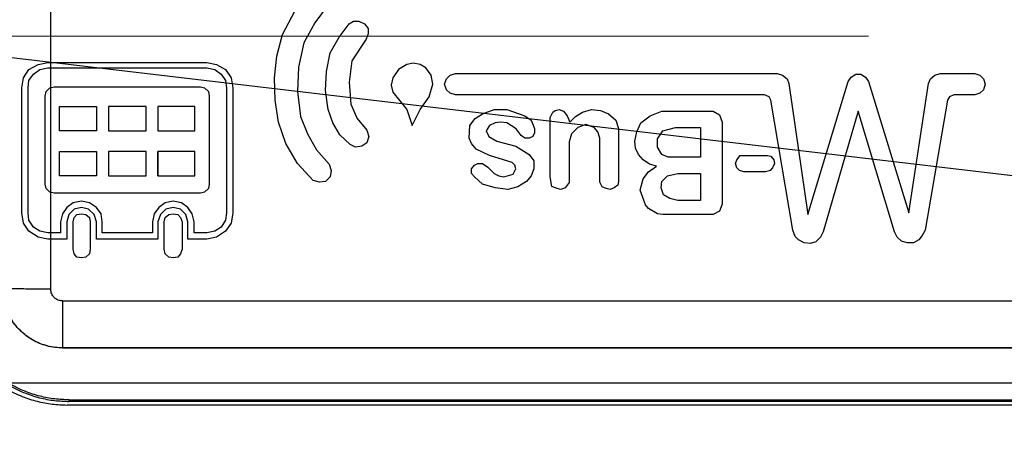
# Model space of a CAD drawing. Header units: millimetres. Extents: x -848 to 77789, y -17557 to 12238.
# Tile 54 of 79: x 72274 to 72348, y -12364 to -12332. Entities that reach past the tile are written whole.
import ezdxf
from ezdxf import colors
from ezdxf.entities.mleader import LeaderData, LeaderLine
from ezdxf.math import Vec2, Vec3

# ---------------------------------------------------------------- set-up
doc = ezdxf.new("R2010")
doc.units = ezdxf.units.MM
doc.layers.add('RR_IWK_opisy_piony', color=7, linetype='Continuous', lineweight=13)
doc.styles.add('Garamond', font='GARA.TTF')

# ---------------------------------------------------------------- blocks, each defined once
blk = doc.blocks.new('A$C661458EC')
at = {"color": 7, "linetype": 'Continuous', "lineweight": 25}
for p, q in [((-2.7936, -5.7726), (-2.7936, -7.1812)), ((-2.4092, -6.7592), (-2.3888, -6.7207)), ((-2.3334, -6.7102), (-2.3555, -6.7399)), ((-2.3555, -6.7399), (-2.3736, -6.7732)), ((-2.2989, -6.7417), (-2.2913, -6.737)), ((-2.2913, -6.737), (-2.2826, -6.737)), ((-2.2826, -6.737), (-2.2732, -6.7417)), ((-2.3153, -6.7639), (-2.2989, -6.7417)), ((-2.2732, -6.7417), (-2.2674, -6.7493)), ((-2.2674, -6.7493), (-2.2674, -6.758)), ((-2.4186, -6.7954), (-2.4092, -6.7592)), ((-2.3736, -6.7732), (-2.3824, -6.8135)), ((-2.3304, -6.7896), (-2.3153, -6.7639)), ((-2.2703, -6.7668), (-2.2942, -6.803)), ((-2.2674, -6.758), (-2.2703, -6.7668)), ((-2.3363, -6.8205), (-2.3304, -6.7896)), ((-2.8144, -6.8088), (-2.798, -6.8059)), ((-2.798, -6.8059), (-2.5347, -6.8059)), ((-2.5347, -6.8059), (-2.5184, -6.8088)), ((-2.4227, -6.831), (-2.4186, -6.7954)), ((-2.2942, -6.803), (-2.2989, -6.8386)), ((-2.8383, -6.831), (-2.8295, -6.8176)), ((-2.8295, -6.8176), (-2.8144, -6.8088)), ((-2.8219, -6.8252), (-2.8114, -6.8176)), ((-2.8114, -6.8176), (-2.798, -6.8147)), ((-2.798, -6.8147), (-2.5347, -6.8147)), ((-2.5347, -6.8147), (-2.5213, -6.8176)), ((-2.5213, -6.8176), (-2.5108, -6.8252)), ((-2.5184, -6.8088), (-2.5038, -6.8176)), ((-2.5038, -6.8176), (-2.4945, -6.831)), ((-2.3824, -6.8135), (-2.3841, -6.8538)), ((-2.338, -6.852), (-2.3363, -6.8205)), ((-2.2166, -6.8176), (-2.226, -6.831)), ((-2.2032, -6.8088), (-2.2166, -6.8176)), ((-2.1927, -6.8071), (-2.2032, -6.8088)), ((-2.181, -6.8088), (-2.1927, -6.8071)), ((-2.1717, -6.8147), (-2.181, -6.8088)), ((-2.1629, -6.8269), (-2.1717, -6.8147)), ((-2.8412, -6.8479), (-2.8383, -6.831)), ((-2.8307, -6.8479), (-2.8295, -6.8357)), ((-2.8295, -6.8357), (-2.8219, -6.8252)), ((-2.5108, -6.8252), (-2.5038, -6.8357)), ((-2.5038, -6.8357), (-2.5021, -6.8479)), ((-2.4945, -6.831), (-2.4915, -6.8479)), ((-2.4215, -6.8684), (-2.4227, -6.831)), ((-2.2989, -6.8386), (-2.296, -6.8748)), ((-2.226, -6.831), (-2.2289, -6.8433)), ((-2.16, -6.8415), (-2.1629, -6.8269)), ((-2.1407, -6.8415), (-2.1372, -6.8328)), ((-2.1372, -6.8328), (-2.1314, -6.8269)), ((-2.1314, -6.8269), (-2.1226, -6.824)), ((-2.1226, -6.824), (-1.5891, -6.824)), ((-1.5891, -6.824), (-1.5803, -6.8269)), ((-1.5803, -6.8269), (-1.5728, -6.8328)), ((-1.5728, -6.8328), (-1.5698, -6.8403)), ((-1.5383, -7.0581), (-1.4712, -6.8374)), ((-1.4712, -6.8374), (-1.4665, -6.8298)), ((-1.4665, -6.8298), (-1.4589, -6.8252)), ((-1.4589, -6.8252), (-1.4502, -6.8252)), ((-1.4502, -6.8252), (-1.4426, -6.8298)), ((-1.4426, -6.8298), (-1.4379, -6.8374)), ((-1.4379, -6.8374), (-1.3708, -7.0552)), ((-1.3381, -6.8403), (-1.3352, -6.8328)), ((-1.3352, -6.8328), (-1.3276, -6.8269)), ((-1.3276, -6.8269), (-1.3188, -6.824)), ((-1.3188, -6.824), (-1.2616, -6.824)), ((-1.2616, -6.824), (-1.2529, -6.8269)), ((-1.2529, -6.8269), (-1.247, -6.8328)), ((-1.247, -6.8328), (-1.2441, -6.8415)), ((-2.8412, -7.0552), (-2.8412, -6.8479)), ((-2.8307, -7.0552), (-2.8307, -6.8479)), ((-2.8027, -6.8614), (-2.8009, -6.8538)), ((-2.8009, -6.8538), (-2.7951, -6.8479)), ((-2.7951, -6.8479), (-2.7875, -6.8462)), ((-2.7875, -6.8462), (-2.5453, -6.8462)), ((-2.5453, -6.8462), (-2.5382, -6.8479)), ((-2.5382, -6.8479), (-2.5318, -6.8538)), ((-2.5318, -6.8538), (-2.5307, -6.8614)), ((-2.5021, -6.8479), (-2.5021, -7.0552)), ((-2.4915, -6.8479), (-2.4915, -7.0552)), ((-2.3841, -6.8538), (-2.3795, -6.8952)), ((-2.3334, -6.8835), (-2.338, -6.852)), ((-2.2289, -6.8433), (-2.226, -6.8549)), ((-2.226, -6.8549), (-2.2032, -6.8835)), ((-2.1658, -6.8625), (-2.16, -6.8415)), ((-2.1372, -6.8508), (-2.1407, -6.8415)), ((-2.1314, -6.8567), (-2.1372, -6.8508)), ((-1.5698, -6.8403), (-1.5383, -7.0581)), ((-1.3708, -7.0552), (-1.3381, -6.8403)), ((-1.247, -6.8508), (-1.2529, -6.8567)), ((-1.2441, -6.8415), (-1.247, -6.8508)), ((-2.8027, -7.0073), (-2.8027, -6.8614)), ((-2.5307, -6.8614), (-2.5307, -7.0073)), ((-2.4157, -6.9045), (-2.4215, -6.8684)), ((-2.181, -6.8835), (-2.1658, -6.8625)), ((-2.1226, -6.8596), (-2.1314, -6.8567)), ((-1.6101, -6.8596), (-2.1226, -6.8596)), ((-1.6025, -6.8625), (-1.6101, -6.8596)), ((-1.5996, -6.8684), (-1.6025, -6.8625)), ((-1.5634, -7.0838), (-1.5996, -6.8684)), ((-1.3066, -6.8684), (-1.3439, -7.0838)), ((-1.3037, -6.8625), (-1.3066, -6.8684)), ((-1.2961, -6.8596), (-1.3037, -6.8625)), ((-1.2616, -6.8596), (-1.2961, -6.8596)), ((-1.2529, -6.8567), (-1.2616, -6.8596)), ((-2.7787, -6.9191), (-2.7787, -6.8789)), ((-2.7787, -6.8789), (-2.7175, -6.8789)), ((-2.7175, -6.8789), (-2.7175, -6.9191)), ((-2.6976, -6.8789), (-2.6976, -6.9191)), ((-2.6351, -6.8789), (-2.6976, -6.8789)), ((-2.6351, -6.9191), (-2.6351, -6.8789)), ((-2.5546, -6.8789), (-2.6159, -6.8789)), ((-2.6159, -6.8789), (-2.6159, -6.9191)), ((-2.5546, -6.9191), (-2.5546, -6.8789)), ((-2.3258, -6.9057), (-2.3334, -6.8835)), ((-2.296, -6.8748), (-2.2855, -6.8987)), ((-2.2032, -6.8835), (-2.1944, -6.9104)), ((-2.1944, -6.9104), (-2.181, -6.8835)), ((-2.0777, -6.8911), (-2.0584, -6.8835)), ((-2.0584, -6.8835), (-2.0374, -6.8835)), ((-2.0374, -6.8835), (-2.0076, -6.894)), ((-1.9609, -6.8882), (-1.9569, -6.8853)), ((-1.9569, -6.8853), (-1.9504, -6.8835)), ((-1.9504, -6.8835), (-1.9434, -6.8865)), ((-1.9434, -6.8865), (-1.937, -6.894)), ((-1.9119, -6.8882), (-1.8967, -6.8835)), ((-1.8967, -6.8835), (-1.8821, -6.8853)), ((-1.8821, -6.8853), (-1.8687, -6.8911)), ((-1.7998, -6.894), (-1.7806, -6.8865)), ((-1.7806, -6.8865), (-1.6953, -6.8865)), ((-1.6953, -6.8865), (-1.6848, -6.8923)), ((-1.4548, -6.8865), (-1.5126, -7.0867)), ((-1.3947, -7.0867), (-1.4548, -6.8865)), ((-2.3795, -6.8952), (-2.3678, -6.9238)), ((-2.2855, -6.8987), (-2.2691, -6.918)), ((-2.0987, -6.9104), (-2.0899, -6.8987)), ((-2.0899, -6.8987), (-2.0777, -6.8911)), ((-2.0076, -6.894), (-1.9971, -6.9016)), ((-1.9971, -6.9016), (-1.9913, -6.9151)), ((-1.9656, -6.897), (-1.9609, -6.8882)), ((-1.9656, -6.9956), (-1.9656, -6.897)), ((-1.937, -6.894), (-1.933, -6.9046)), ((-1.933, -6.9046), (-1.9236, -6.8952)), ((-1.9236, -6.8952), (-1.9119, -6.8882)), ((-1.8687, -6.8911), (-1.8564, -6.9016)), ((-1.8564, -6.9016), (-1.8524, -6.9151)), ((-1.815, -6.9057), (-1.7998, -6.894)), ((-1.6848, -6.8923), (-1.6802, -6.9045)), ((-2.7175, -6.9191), (-2.7787, -6.9191)), ((-2.6976, -6.9191), (-2.6351, -6.9191)), ((-2.6159, -6.9191), (-2.5546, -6.9191)), ((-2.4034, -6.9402), (-2.4157, -6.9045)), ((-2.3141, -6.9256), (-2.3258, -6.9057)), ((-2.2691, -6.918), (-2.2662, -6.9285)), ((-2.0999, -6.9314), (-2.0987, -6.9104)), ((-2.066, -6.9104), (-2.0718, -6.9191)), ((-2.0718, -6.9191), (-2.0672, -6.9285)), ((-2.0567, -6.9057), (-2.066, -6.9104)), ((-2.0479, -6.9045), (-2.0567, -6.9057)), ((-2.0374, -6.9057), (-2.0479, -6.9045)), ((-2.022, -6.9156), (-2.0374, -6.9057)), ((-2.0135, -6.9267), (-2.022, -6.9156)), ((-1.9913, -6.9151), (-1.9913, -6.9226)), ((-1.9195, -6.9133), (-1.93, -6.9238)), ((-1.9061, -6.9086), (-1.9195, -6.9133)), ((-1.8926, -6.9133), (-1.9061, -6.9086)), ((-1.8862, -6.9209), (-1.8926, -6.9133)), ((-1.8524, -6.9151), (-1.8524, -7.0032)), ((-1.822, -6.9209), (-1.815, -6.9057)), ((-1.7876, -6.9326), (-1.7788, -6.9191)), ((-1.7788, -6.9191), (-1.7578, -6.9133)), ((-1.7578, -6.9133), (-1.7164, -6.9133)), ((-1.7164, -6.9133), (-1.7164, -6.9629)), ((-1.6802, -6.9045), (-1.6802, -7.0406)), ((-2.3678, -6.9238), (-2.3526, -6.9507)), ((-2.2972, -6.9419), (-2.3141, -6.9256)), ((-2.2662, -6.9285), (-2.2691, -6.939)), ((-2.0958, -6.9402), (-2.0999, -6.9314)), ((-2.0672, -6.9285), (-2.0538, -6.9361)), ((-2.0538, -6.9361), (-2.0222, -6.9448)), ((-2.0076, -6.9314), (-2.0135, -6.9267)), ((-2, -6.9314), (-2.0076, -6.9314)), ((-1.9942, -6.9285), (-2, -6.9314)), ((-1.9913, -6.9226), (-1.9942, -6.9285)), ((-1.93, -6.9238), (-1.9341, -6.9372)), ((-1.8833, -6.9314), (-1.8862, -6.9209)), ((-1.8833, -7.0044), (-1.8833, -6.9314)), ((-1.8249, -6.9361), (-1.822, -6.9209)), ((-1.8238, -6.9477), (-1.8249, -6.9361)), ((-1.7876, -6.946), (-1.7876, -6.9326)), ((-2.3841, -6.9734), (-2.4034, -6.9402)), ((-2.3526, -6.9507), (-2.3316, -6.9746)), ((-2.2884, -6.946), (-2.2972, -6.9419)), ((-2.2779, -6.9448), (-2.2884, -6.946)), ((-2.2691, -6.939), (-2.2779, -6.9448)), ((-2.0882, -6.9495), (-2.0958, -6.9402)), ((-2.066, -6.96), (-2.0882, -6.9495)), ((-2.0222, -6.9448), (-2, -6.9583)), ((-1.9341, -6.9372), (-1.9341, -7.0049)), ((-1.8191, -6.9583), (-1.8238, -6.9477)), ((-1.7806, -6.9583), (-1.7876, -6.946)), ((-2.7787, -6.9939), (-2.7787, -6.9536)), ((-2.7787, -6.9536), (-2.7175, -6.9536)), ((-2.7175, -6.9536), (-2.7175, -6.9939)), ((-2.6351, -6.9536), (-2.6976, -6.9536)), ((-2.6976, -6.9536), (-2.6976, -6.9939)), ((-2.6351, -6.9939), (-2.6351, -6.9536)), ((-2.5546, -6.9536), (-2.6159, -6.9536)), ((-2.6159, -6.9536), (-2.6159, -6.9939)), ((-2.6159, -6.9939), (-2.6159, -6.9536)), ((-2.5546, -6.9939), (-2.5546, -6.9536)), ((-2.0286, -6.9717), (-2.066, -6.96)), ((-2, -6.9583), (-1.9925, -6.9688)), ((-1.9925, -6.9688), (-1.9925, -6.9822)), ((-1.8115, -6.967), (-1.8191, -6.9583)), ((-1.801, -6.9746), (-1.8115, -6.967)), ((-1.7701, -6.9629), (-1.7806, -6.9583)), ((-1.7164, -6.9629), (-1.7701, -6.9629)), ((-1.658, -6.9734), (-1.6562, -6.967)), ((-1.6562, -6.967), (-1.6506, -6.96)), ((-1.6506, -6.96), (-1.6054, -6.96)), ((-1.6054, -6.96), (-1.5996, -6.9612)), ((-1.5996, -6.9612), (-1.5949, -6.967)), ((-1.5949, -6.967), (-1.5938, -6.9734)), ((-2.3585, -7.0014), (-2.3841, -6.9734)), ((-2.3316, -6.9746), (-2.3287, -6.9851)), ((-2.3287, -6.9851), (-2.3304, -6.9956)), ((-2.0958, -6.9822), (-2.0911, -6.9763)), ((-2.0958, -6.9898), (-2.0958, -6.9822)), ((-2.0911, -6.9763), (-2.0853, -6.9734)), ((-2.0853, -6.9734), (-2.0777, -6.9734)), ((-2.0777, -6.9734), (-2.0689, -6.9793)), ((-2.0689, -6.9793), (-2.0584, -6.9898)), ((-2.024, -6.9763), (-2.0286, -6.9717)), ((-2.0269, -6.9909), (-2.0222, -6.9822)), ((-2.0222, -6.9822), (-2.024, -6.9763)), ((-1.9925, -6.9822), (-1.9971, -6.9939)), ((-1.8027, -6.9869), (-1.7893, -6.9775)), ((-1.7893, -6.9775), (-1.801, -6.9746)), ((-1.6562, -6.9804), (-1.658, -6.9734)), ((-1.6516, -6.9851), (-1.6562, -6.9804)), ((-1.6446, -6.9869), (-1.6516, -6.9851)), ((-1.6008, -6.9851), (-1.6084, -6.9869)), ((-1.5967, -6.9804), (-1.6008, -6.9851)), ((-1.5938, -6.9734), (-1.5967, -6.9804)), ((-2.7175, -6.9939), (-2.7787, -6.9939)), ((-2.6976, -6.9939), (-2.6351, -6.9939)), ((-2.6159, -6.9939), (-2.5546, -6.9939)), ((-2.348, -7.0044), (-2.3585, -7.0014)), ((-2.3304, -6.9956), (-2.338, -7.0032)), ((-2.0911, -6.9956), (-2.0958, -6.9898)), ((-2.0777, -7.0073), (-2.0911, -6.9956)), ((-2.0584, -6.9898), (-2.0508, -6.9939)), ((-2.0508, -6.9939), (-2.0421, -6.9956)), ((-2.0421, -6.9956), (-2.0269, -6.9909)), ((-1.9971, -6.9939), (-2.0047, -7.0032)), ((-1.9626, -7.0113), (-1.9656, -6.9956)), ((-1.8162, -7.0178), (-1.8115, -6.9985)), ((-1.8115, -6.9985), (-1.8027, -6.9869)), ((-1.7806, -7.0032), (-1.7712, -6.9939)), ((-1.7712, -6.9939), (-1.7537, -6.9898)), ((-1.7537, -6.9898), (-1.7164, -6.9898)), ((-1.7164, -6.9898), (-1.7164, -7.0347)), ((-1.6084, -6.9869), (-1.6446, -6.9869)), ((-2.8009, -7.0149), (-2.8027, -7.0073)), ((-2.7951, -7.0207), (-2.8009, -7.0149)), ((-2.5318, -7.0149), (-2.5382, -7.0207)), ((-2.5307, -7.0073), (-2.5318, -7.0149)), ((-2.338, -7.0032), (-2.348, -7.0044)), ((-2.0567, -7.0137), (-2.0777, -7.0073)), ((-2.0357, -7.0166), (-2.0567, -7.0137)), ((-2.0193, -7.012), (-2.0357, -7.0166)), ((-2.0047, -7.0032), (-2.0193, -7.012)), ((-1.9539, -7.0149), (-1.9626, -7.0113)), ((-1.9475, -7.0166), (-1.9539, -7.0149)), ((-1.9405, -7.0137), (-1.9475, -7.0166)), ((-1.9341, -7.0049), (-1.9405, -7.0137)), ((-1.8792, -7.012), (-1.8833, -7.0044)), ((-1.8728, -7.0149), (-1.8792, -7.012)), ((-1.8658, -7.0166), (-1.8728, -7.0149)), ((-1.8594, -7.0137), (-1.8658, -7.0166)), ((-1.8535, -7.009), (-1.8594, -7.0137)), ((-1.8524, -7.0032), (-1.8535, -7.009)), ((-1.8074, -7.0417), (-1.8162, -7.0178)), ((-1.7817, -7.0137), (-1.7806, -7.0032)), ((-1.7776, -7.0254), (-1.7817, -7.0137)), ((-2.7875, -7.0225), (-2.7951, -7.0207)), ((-2.5453, -7.0225), (-2.7875, -7.0225)), ((-2.5382, -7.0207), (-2.5453, -7.0225)), ((-1.7671, -7.0312), (-1.7776, -7.0254)), ((-1.7537, -7.0347), (-1.7671, -7.0312)), ((-1.7164, -7.0347), (-1.7537, -7.0347)), ((-2.7665, -7.0464), (-2.7741, -7.0569)), ((-2.756, -7.0388), (-2.7665, -7.0464)), ((-2.7548, -7.0493), (-2.7636, -7.0581)), ((-2.7426, -7.0359), (-2.756, -7.0388)), ((-2.7426, -7.0464), (-2.7548, -7.0493)), ((-2.7291, -7.0388), (-2.7426, -7.0359)), ((-2.7309, -7.0493), (-2.7426, -7.0464)), ((-2.7215, -7.0581), (-2.7309, -7.0493)), ((-2.7175, -7.0464), (-2.7291, -7.0388)), ((-2.7099, -7.0569), (-2.7175, -7.0464)), ((-2.6141, -7.0464), (-2.6217, -7.0569)), ((-2.6036, -7.0388), (-2.6141, -7.0464)), ((-2.6025, -7.0493), (-2.6112, -7.0581)), ((-2.5902, -7.0359), (-2.6036, -7.0388)), ((-2.5902, -7.0464), (-2.6025, -7.0493)), ((-2.5768, -7.0388), (-2.5902, -7.0359)), ((-2.5785, -7.0493), (-2.5902, -7.0464)), ((-2.5692, -7.0581), (-2.5785, -7.0493)), ((-2.5663, -7.0464), (-2.5768, -7.0388)), ((-2.5587, -7.0569), (-2.5663, -7.0464)), ((-1.8027, -7.0481), (-1.8074, -7.0417)), ((-1.7876, -7.0569), (-1.8027, -7.0481)), ((-1.6802, -7.0406), (-1.6848, -7.0522)), ((-2.8383, -7.0721), (-2.8412, -7.0552)), ((-2.8295, -7.0674), (-2.8307, -7.0552)), ((-2.8219, -7.0791), (-2.8295, -7.0674)), ((-2.7741, -7.0569), (-2.777, -7.0703)), ((-2.7636, -7.0581), (-2.7665, -7.0703)), ((-2.756, -7.0703), (-2.7548, -7.0627)), ((-2.7548, -7.0627), (-2.7501, -7.0581)), ((-2.7501, -7.0581), (-2.7426, -7.0569)), ((-2.7426, -7.0569), (-2.735, -7.0581)), ((-2.735, -7.0581), (-2.7291, -7.0627)), ((-2.7291, -7.0627), (-2.728, -7.0703)), ((-2.7175, -7.0703), (-2.7215, -7.0581)), ((-2.7081, -7.0703), (-2.7099, -7.0569)), ((-2.6217, -7.0569), (-2.6246, -7.0703)), ((-2.6112, -7.0581), (-2.6159, -7.0703)), ((-2.6054, -7.0703), (-2.6036, -7.0627)), ((-2.6036, -7.0627), (-2.5978, -7.0581)), ((-2.5978, -7.0581), (-2.5902, -7.0569)), ((-2.5902, -7.0569), (-2.5826, -7.0581)), ((-2.5826, -7.0581), (-2.5785, -7.0627)), ((-2.5785, -7.0627), (-2.5756, -7.0703)), ((-2.5663, -7.0703), (-2.5692, -7.0581)), ((-2.5558, -7.0703), (-2.5587, -7.0569)), ((-2.5038, -7.0674), (-2.5108, -7.0791)), ((-2.5021, -7.0552), (-2.5038, -7.0674)), ((-2.4915, -7.0552), (-2.4945, -7.0721)), ((-1.7788, -7.0581), (-1.7876, -7.0569)), ((-1.6953, -7.0581), (-1.7788, -7.0581)), ((-1.6848, -7.0522), (-1.6953, -7.0581)), ((-2.8295, -7.0855), (-2.8383, -7.0721)), ((-2.8114, -7.0855), (-2.8219, -7.0791)), ((-2.777, -7.0703), (-2.777, -7.0884)), ((-2.7665, -7.0703), (-2.7665, -7.0989)), ((-2.756, -7.1153), (-2.756, -7.0703)), ((-2.728, -7.0703), (-2.728, -7.1153)), ((-2.7175, -7.0989), (-2.7175, -7.0703)), ((-2.7081, -7.0884), (-2.7081, -7.0703)), ((-2.6246, -7.0703), (-2.6246, -7.0884)), ((-2.6159, -7.0703), (-2.6159, -7.0989)), ((-2.6054, -7.1153), (-2.6054, -7.0703)), ((-2.5756, -7.0703), (-2.5756, -7.1153)), ((-2.5663, -7.0989), (-2.5663, -7.0703)), ((-2.5558, -7.0884), (-2.5558, -7.0703)), ((-2.5108, -7.0791), (-2.5213, -7.0855)), ((-2.4945, -7.0721), (-2.5038, -7.0855)), ((-1.5593, -7.0943), (-1.5634, -7.0838)), ((-1.3439, -7.0838), (-1.3486, -7.0925)), ((-2.8144, -7.0954), (-2.8295, -7.0855)), ((-2.798, -7.0989), (-2.8144, -7.0954)), ((-2.798, -7.0884), (-2.8114, -7.0855)), ((-2.777, -7.0884), (-2.798, -7.0884)), ((-2.7665, -7.0989), (-2.798, -7.0989)), ((-2.6159, -7.0989), (-2.7175, -7.0989)), ((-2.6246, -7.0884), (-2.7081, -7.0884)), ((-2.5347, -7.0989), (-2.5663, -7.0989)), ((-2.5347, -7.0884), (-2.5558, -7.0884)), ((-2.5213, -7.0855), (-2.5347, -7.0884)), ((-2.5184, -7.0954), (-2.5347, -7.0989)), ((-2.5038, -7.0855), (-2.5184, -7.0954)), ((-1.5535, -7.1001), (-1.5593, -7.0943)), ((-1.5442, -7.1048), (-1.5535, -7.1001)), ((-1.5173, -7.0954), (-1.5249, -7.103)), ((-1.5126, -7.0867), (-1.5173, -7.0954)), ((-1.39, -7.0954), (-1.3947, -7.0867)), ((-1.383, -7.1019), (-1.39, -7.0954)), ((-1.3544, -7.1001), (-1.3632, -7.1048)), ((-1.3486, -7.0925), (-1.3544, -7.1001)), ((-2.7548, -7.1229), (-2.756, -7.1153)), ((-2.728, -7.1153), (-2.7291, -7.1229)), ((-2.6036, -7.1229), (-2.6054, -7.1153)), ((-2.5756, -7.1153), (-2.5785, -7.1229)), ((-1.5336, -7.1059), (-1.5442, -7.1048)), ((-1.5249, -7.103), (-1.5336, -7.1059)), ((-1.3737, -7.1048), (-1.383, -7.1019)), ((-1.3632, -7.1048), (-1.3737, -7.1048)), ((-2.7501, -7.1287), (-2.7548, -7.1229)), ((-2.7426, -7.1299), (-2.7501, -7.1287)), ((-2.735, -7.1287), (-2.7426, -7.1299)), ((-2.7291, -7.1229), (-2.735, -7.1287)), ((-2.5978, -7.1287), (-2.6036, -7.1229)), ((-2.5902, -7.1299), (-2.5978, -7.1287)), ((-2.5826, -7.1287), (-2.5902, -7.1299)), ((-2.5785, -7.1229), (-2.5826, -7.1287)), ((-2.7736, -7.2012), (2.6764, -7.2012)), ((-2.7736, -7.2793), (-2.7736, -7.2793)), ((2.6764, -7.2793), (-2.7736, -7.2793)), ((-2.7736, -7.2793), (2.6764, -7.2793)), ((2.784, -7.3379), (-2.8809, -7.3379)), ((2.6689, -7.374), (-2.7661, -7.374)), ((-2.7626, -7.368), (-2.7626, -7.3654)), ((-2.7626, -7.3654), (2.6654, -7.3654)), ((2.6654, -7.368), (-2.7626, -7.368))]:
    blk.add_line(p, q, dxfattribs=at)
for points, knots in [([(-2.9675, -7.173), (-2.9674, -7.1792), (-2.967, -7.1914), (-2.9645, -7.209), (-2.9608, -7.2253), (-2.956, -7.2403), (-2.9506, -7.254), (-2.9444, -7.2667), (-2.9377, -7.2784), (-2.9306, -7.2891), (-2.925, -7.2965), (-2.9211, -7.3013), (-2.9188, -7.304), (-2.9167, -7.3064), (-2.9146, -7.3088), (-2.9125, -7.311), (-2.9105, -7.3131), (-2.9043, -7.3194), (-2.8933, -7.3293), (-2.8766, -7.3415), (-2.859, -7.3517), (-2.8389, -7.3609), (-2.8162, -7.3683), (-2.7911, -7.3731), (-2.7744, -7.3737), (-2.7661, -7.374)], [0, 0, 0, 0, 0.059402, 0.115574, 0.168515, 0.218224, 0.264701, 0.307945, 0.352538, 0.393074, 0.429554, 0.440926, 0.451837, 0.462289, 0.47228, 0.481811, 0.490881, 0.499491, 0.565957, 0.631311, 0.695552, 0.75868, 0.841096, 0.921536, 1, 1, 1, 1]), ([(-2.9623, -7.1685), (-2.9622, -7.1747), (-2.9618, -7.1868), (-2.9593, -7.2043), (-2.9556, -7.2206), (-2.9509, -7.2355), (-2.9455, -7.249), (-2.9393, -7.2616), (-2.9327, -7.2733), (-2.9256, -7.2839), (-2.9201, -7.2912), (-2.9162, -7.296), (-2.914, -7.2986), (-2.9119, -7.301), (-2.9098, -7.3033), (-2.9077, -7.3055), (-2.9058, -7.3075), (-2.8996, -7.3138), (-2.8887, -7.3236), (-2.8721, -7.3357), (-2.8547, -7.3459), (-2.8348, -7.355), (-2.8123, -7.3623), (-2.7874, -7.3671), (-2.7708, -7.3677), (-2.7626, -7.368)], [0, 0, 0, 0, 0.059573, 0.115887, 0.168943, 0.218739, 0.265275, 0.30855, 0.353144, 0.393648, 0.430059, 0.4414, 0.452277, 0.462689, 0.472638, 0.482122, 0.491141, 0.499697, 0.566138, 0.631466, 0.695682, 0.758785, 0.841166, 0.921571, 1, 1, 1, 1]), ([(-2.7626, -7.3654), (-2.7707, -7.3651), (-2.7871, -7.3645), (-2.8115, -7.3597), (-2.8337, -7.3526), (-2.8534, -7.3436), (-2.8662, -7.3361), (-2.8745, -7.3306), (-2.8787, -7.3276), (-2.8827, -7.3246), (-2.8867, -7.3214), (-2.8907, -7.3182), (-2.8945, -7.3148), (-2.8983, -7.3113), (-2.9035, -7.3062), (-2.9105, -7.2988), (-2.9193, -7.2881), (-2.9286, -7.2751), (-2.9366, -7.2613), (-2.9432, -7.2475), (-2.9486, -7.2342), (-2.9531, -7.2196), (-2.9567, -7.2036), (-2.9592, -7.1865), (-2.9595, -7.1746), (-2.9597, -7.1685)], [0, 0, 0, 0, 0.0782339, 0.1585216, 0.240863, 0.3039869, 0.3682669, 0.3845242, 0.4008538, 0.4172558, 0.4337301, 0.4502768, 0.4668958, 0.4835872, 0.5003508, 0.5377793, 0.5823596, 0.6340896, 0.6929671, 0.7361987, 0.7826073, 0.8321924, 0.8849533, 0.9408894, 1, 1, 1, 1]), ([(-2.7736, -7.2793), (-2.7777, -7.2791), (-2.786, -7.2788), (-2.7984, -7.2764), (-2.8097, -7.2728), (-2.8197, -7.2682), (-2.8266, -7.2641), (-2.8317, -7.2607), (-2.835, -7.2583), (-2.8382, -7.2556), (-2.8413, -7.2529), (-2.8454, -7.249), (-2.8507, -7.2433), (-2.8569, -7.2349), (-2.8625, -7.2255), (-2.8672, -7.2152), (-2.8706, -7.2044), (-2.8731, -7.1922), (-2.8735, -7.1837), (-2.8736, -7.1792)], [0, 0, 0, 0, 0.0782177, 0.1584669, 0.2407482, 0.3038131, 0.3680227, 0.3940366, 0.4202339, 0.4466146, 0.4731787, 0.4999263, 0.5548691, 0.6211715, 0.6988283, 0.7645413, 0.8366422, 0.915129, 1, 1, 1, 1]), ([(-2.7736, -7.2012), (-2.7756, -7.2011), (-2.7795, -7.2007), (-2.7849, -7.1981), (-2.7895, -7.1939), (-2.7929, -7.1881), (-2.7934, -7.1835), (-2.7936, -7.1812)], [0, 0, 0, 0, 0.187336, 0.373726, 0.560237, 0.780064, 1, 1, 1, 1])]:
    blk.add_open_spline(points, degree=3, knots=knots, dxfattribs=at)
for points in [[(-2.8736, -7.1793), (-2.8733, -7.1794), (-2.8727, -7.1796), (-2.868, -7.18), (-2.8606, -7.1804), (-2.8506, -7.1806), (-2.8384, -7.1809), (-2.8244, -7.1811), (-2.8093, -7.1812), (-2.7989, -7.1812), (-2.7936, -7.1812)], [(-2.7736, -7.2793), (-2.778, -7.2791), (-2.7867, -7.2788), (-2.7996, -7.2761), (-2.812, -7.2719), (-2.8238, -7.2661), (-2.8347, -7.2588), (-2.8445, -7.2502), (-2.8532, -7.2403), (-2.8605, -7.2294), (-2.8663, -7.2176), (-2.8705, -7.2052), (-2.8731, -7.1923), (-2.8735, -7.1836), (-2.8736, -7.1793)], [(-2.7736, -7.2012), (-2.7736, -7.2064), (-2.7736, -7.2167), (-2.7736, -7.2314), (-2.7736, -7.245), (-2.7736, -7.2569), (-2.7736, -7.2666), (-2.7736, -7.2738), (-2.7736, -7.2784), (-2.7736, -7.279), (-2.7736, -7.2793)]]:
    blk.add_open_spline(points, degree=3, dxfattribs=at)
blk = doc.blocks.new('_None')

msp = doc.modelspace()

# ---------------------------------------------------------------- linework, layer by layer
at = {"color": 7, "linetype": 'Continuous', "lineweight": 0}
msp.add_line((72337.5, -12333.488), (71985.101, -12333.488), dxfattribs=at)

# ---------------------------------------------------------------- block references
at = {"lineweight": 0, "xscale": 45, "yscale": 45, "zscale": 45}
msp.add_blockref('A$C661458EC', (72402.188, -12029.189), dxfattribs=at)

# ---------------------------------------------------------------- next in the draw order: leaders
at = {"layer": 'RR_IWK_opisy_piony'}
ml = msp.add_multileader_mtext('Standard', dxfattribs=at)
ml.set_content('Zestawy ciepłomierzowe\\P- zawór kulowy DN15/DN20\\P- filtr siatkowy DN15/DN20\\P- ciepłomierz {\\A1;q{\\H0.7x;nom}=0,6 m{\\H0.7x;\\S3^ ;}/h DN15}\\P- zawór kulowy DN15/DN20\\P', color=256, style='Garamond')
ml.set_leader_properties()
ml.set_arrow_properties(name='NONE')
ml.build(insert=Vec2(0, 0))
ml.multileader.update_dxf_attribs({"text_left_attachment_type": 2, "text_right_attachment_type": 2, "dogleg_length": 0, "arrow_head_size": 0.18})
ctx = ml.context
ctx.base_point, ctx.char_height, ctx.arrow_head_size, ctx.landing_gap_size, ctx.plane_origin = Vec3(72890.099, -11459.833), 200, 0.18, 25, Vec3(97310.047, 87237.635)
ctx.left_attachment, ctx.right_attachment = 2, 2
notes = []
notes.append((ctx, [(1, (1, 1, 0), (72890.099, -11459.996), (1, 0), 0, [(0, [(72366.062, -12346.014), (71897.531, -12290.668), (71464.8, -12192.363)], 0, [])])]))
ctx.mtext.insert = Vec3(72915.099, -10630.566)
ctx.mtext.has_bg_fill, ctx.mtext.bg_color, ctx.mtext.bg_scale_factor, ctx.mtext.bg_transparency, ctx.mtext.use_window_bg_color = 1, -1027028792, 1, 0, 1
for ctx, leaders in notes:
    for number, flags, end, landing, length, lines in leaders:
        leader = LeaderData()
        leader.index, (leader.has_last_leader_line, leader.has_dogleg_vector, leader.attachment_direction) = number, flags
        leader.last_leader_point, leader.dogleg_vector, leader.dogleg_length = Vec3(end), Vec3(landing), length
        for number, points, colour, breaks in lines:
            line = LeaderLine()
            line.index, line.vertices, line.color, line.breaks = number, Vec3.list(points), colors.encode_raw_color(colour), breaks
            leader.lines.append(line)
        ctx.leaders.append(leader)

doc.saveas('drawing.dxf')
